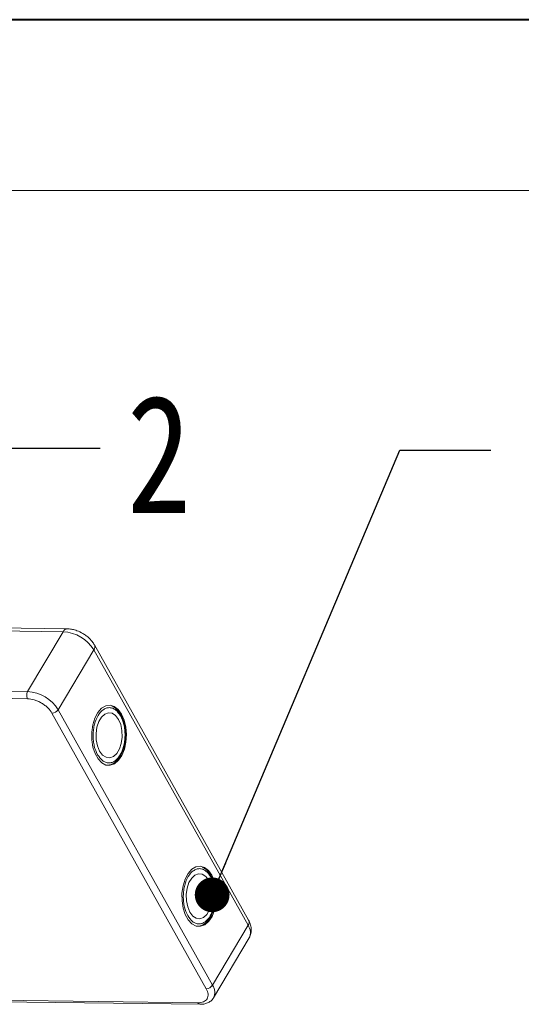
# Model space of a CAD drawing. Header units: millimetres. Extents: x -1637 to 445, y 81 to 1539.
# Tile 43 of 52: x -134 to -61, y 1397 to 1539. Entities that reach past the tile are written whole.
import ezdxf

# ---------------------------------------------------------------- set-up
doc = ezdxf.new("R2010")
doc.units = ezdxf.units.MM
doc.styles.get("Standard").update_dxf_attribs({"font": '仿宋_GB2312.ttf', "width": 0.8})
doc.dimstyles.new('ISO-25.1', dxfattribs={"dimtxt": 6, "dimasz": 5, "dimexe": 3.5, "dimexo": 0.625, "dimgap": 1.5, "dimtad": 1, "dimtoh": 1, "dimtxsty": 'Standard', "dimcen": 2.5, "dimadec": 0, "dimazin": 0, "dimtfac": 1, "dimtmove": 0, "dimatfit": 3, "dimfxl": 0, "dimarcsym": 0})

msp = doc.modelspace()

# ---------------------------------------------------------------- linework, layer by layer
at = {"color": 7, "lineweight": 40}
msp.add_line((425.677, 1539.123), (-1636.525, 1539.123), dxfattribs=at)
at = {"color": 7, "lineweight": 13}
msp.add_line((401.127, 1514.573), (-1513.775, 1514.573), dxfattribs=at)
at = {"color": 7, "linetype": 'Continuous', "lineweight": 15}
for p, q in [((-126.698, 1451.496), (-169.619, 1452.049)), ((-170.214, 1451.633), (-127.294, 1451.081)), ((-127.294, 1451.081), (-132.42, 1442.462)), ((-100.619, 1409.561), (-122.822, 1449.191)), ((-128.029, 1439.85), (-122.903, 1448.47)), ((-122.903, 1448.47), (-100.7, 1408.839)), ((-132.433, 1441.44), (-187.024, 1442.143)), ((-132.42, 1442.462), (-187.01, 1443.164)), ((-106.717, 1399.721), (-128.92, 1439.351)), ((-105.826, 1400.22), (-128.029, 1439.85)), ((-100.7, 1408.839), (-105.826, 1400.22)), ((-105.67, 1398.411), (-100.544, 1407.03)), ((-141.545, 1398.125), (-107.923, 1397.692)), ((-141.67, 1397.915), (-107.631, 1397.477))]:
    msp.add_line(p, q, dxfattribs=at)
at = {"color": 7, "linetype": 'Continuous', "lineweight": 15, "flags": 128}
for points in [[(-118.892, 1439.221), (-119.379, 1439.893), (-119.949, 1440.332), (-120.567, 1440.51), (-121.193, 1440.416), (-121.788, 1440.056), (-122.315, 1439.452), (-122.74, 1438.642), (-123.037, 1437.678), (-123.188, 1436.619), (-123.182, 1435.533), (-123.021, 1434.487), (-122.713, 1433.548), (-122.28, 1432.774), (-121.747, 1432.213), (-121.148, 1431.902), (-120.522, 1431.86), (-119.906, 1432.089), (-119.341, 1432.575), (-118.861, 1433.288), (-118.497, 1434.182), (-118.271, 1435.201), (-118.198, 1436.282), (-118.282, 1437.357), (-118.519, 1438.357), (-118.892, 1439.221)], [(-119.345, 1438.46), (-119.765, 1439.02), (-120.261, 1439.35), (-120.793, 1439.423), (-121.318, 1439.233), (-121.793, 1438.796), (-122.179, 1438.146), (-122.446, 1437.338), (-122.571, 1436.435), (-122.545, 1435.511), (-122.369, 1434.642), (-122.058, 1433.897), (-121.638, 1433.337), (-121.142, 1433.007), (-120.609, 1432.934), (-120.085, 1433.124), (-119.61, 1433.561), (-119.224, 1434.211), (-118.957, 1435.02), (-118.832, 1435.922), (-118.858, 1436.846), (-119.034, 1437.715), (-119.345, 1438.46)], [(-105.916, 1416.06), (-106.403, 1416.732), (-106.974, 1417.171), (-107.591, 1417.349), (-108.217, 1417.255), (-108.812, 1416.895), (-109.339, 1416.291), (-109.764, 1415.481), (-110.061, 1414.517), (-110.212, 1413.458), (-110.206, 1412.372), (-110.045, 1411.326), (-109.738, 1410.387), (-109.304, 1409.613), (-108.771, 1409.053), (-108.172, 1408.742), (-107.546, 1408.7), (-106.931, 1408.929), (-106.365, 1409.415), (-105.885, 1410.127), (-105.521, 1411.021), (-105.295, 1412.041), (-105.222, 1413.122), (-105.307, 1414.196), (-105.543, 1415.196), (-105.916, 1416.06)], [(-106.369, 1415.3), (-106.789, 1415.86), (-107.286, 1416.189), (-107.818, 1416.262), (-108.342, 1416.073), (-108.817, 1415.635), (-109.203, 1414.986), (-109.47, 1414.177), (-109.595, 1413.274), (-109.569, 1412.351), (-109.393, 1411.481), (-109.083, 1410.736), (-108.662, 1410.176), (-108.166, 1409.847), (-107.634, 1409.774), (-107.109, 1409.963), (-106.634, 1410.401), (-106.248, 1411.05), (-105.982, 1411.859), (-105.856, 1412.762), (-105.883, 1413.685), (-106.058, 1414.555), (-106.369, 1415.3)]]:
    msp.add_lwpolyline(points, dxfattribs=at)
at = {"color": 7, "linetype": 'Continuous', "lineweight": 15}
for centre, radius, start, end in [((-126.659, 1450.805), 0.692, 93.19393, 156.52428), ((-127.618, 1445.539), 5.552, 31.86538, 86.65442), ((-123.448, 1448.896), 0.692, 321.98731, 25.31936), ((-131.441, 1441.938), 1.11, 151.86538, 206.65442), ((-132.744, 1436.92), 5.552, 31.86538, 86.65442), ((-128.957, 1440.461), 1.11, 271.86957, 326.65022), ((-101.285, 1409.27), 0.727, 323.63456, 23.5651), ((-102.148, 1407.804), 1.781, 334.27323, 35.55874), ((-106.754, 1400.831), 1.11, 271.86957, 326.65022), ((-107.27, 1399.186), 1.776, 333.72412, 35.60878), ((-107.589, 1397.839), 0.365, 203.70372, 262.82856)]:
    msp.add_arc(centre, radius, start, end, dxfattribs=at)
for points, knots in [([(-124.474, 1450.825), (-124.752, 1450.973), (-125.14, 1451.178), (-125.738, 1451.368), (-126.201, 1451.474), (-126.544, 1451.484), (-126.697, 1451.488)], [0, 0, 0, 0, 0.3887075, 0.5419265, 0.7950985, 1, 1, 1, 1]), ([(-122.832, 1449.188), (-122.849, 1449.225), (-122.946, 1449.438), (-123.201, 1449.756), (-123.575, 1450.161), (-123.991, 1450.516), (-124.313, 1450.722), (-124.474, 1450.825)], [0, 0, 0, 0, 0.0548156, 0.3174904, 0.525899, 0.7640832, 1, 1, 1, 1]), ([(-128.92, 1439.351), (-129.097, 1439.61), (-129.369, 1440.009), (-129.931, 1440.493), (-130.421, 1440.826), (-130.948, 1441.097), (-131.641, 1441.361), (-132.121, 1441.409), (-132.433, 1441.44)], [0, 0, 0, 0, 0.23945684, 0.36836066, 0.5, 0.63163934, 0.76054316, 1, 1, 1, 1]), ([(-122.36, 1433.39), (-122.537, 1433.783), (-122.81, 1434.388), (-122.973, 1435.395), (-123.012, 1436.208), (-122.953, 1437.023), (-122.758, 1438.014), (-122.326, 1439.078), (-121.699, 1439.795), (-121.121, 1440.102), (-120.649, 1440.181), (-120.182, 1440.088), (-119.606, 1439.776), (-119.265, 1439.286), (-119.043, 1438.967)], [0, 0, 0, 0, 0.1197284, 0.1841803, 0.25, 0.3158197, 0.3802716, 0.5, 0.6197284, 0.6841803, 0.75, 0.8158197, 0.8802716, 1, 1, 1, 1]), ([(-118.977, 1439.042), (-119.013, 1439.115), (-119.14, 1439.376), (-119.421, 1439.743), (-119.819, 1440.139), (-120.13, 1440.298), (-120.288, 1440.379)], [0, 0, 0, 0, 0.1122743, 0.4005757, 0.6960422, 1, 1, 1, 1]), ([(-119.043, 1438.967), (-118.866, 1438.574), (-118.593, 1437.969), (-118.43, 1436.962), (-118.391, 1436.149), (-118.45, 1435.335), (-118.645, 1434.343), (-119.077, 1433.279), (-119.704, 1432.563), (-120.282, 1432.255), (-120.753, 1432.176), (-121.221, 1432.269), (-121.797, 1432.581), (-122.138, 1433.071), (-122.36, 1433.39)], [0, 0, 0, 0, 0.1197284, 0.1841803, 0.25, 0.3158197, 0.3802716, 0.5, 0.6197284, 0.6841803, 0.75, 0.8158197, 0.8802716, 1, 1, 1, 1]), ([(-118.341, 1436.148), (-118.35, 1436.484), (-118.361, 1436.955), (-118.469, 1437.621), (-118.6, 1438.155), (-118.774, 1438.664), (-118.92, 1438.937), (-118.977, 1439.042)], [0, 0, 0, 0, 0.3177593, 0.4453764, 0.6542516, 0.8661403, 1, 1, 1, 1]), ([(-120.736, 1431.895), (-120.681, 1431.898), (-120.43, 1431.913), (-120.015, 1432.142), (-119.539, 1432.538), (-119.124, 1433.087), (-118.807, 1433.711), (-118.591, 1434.342), (-118.455, 1434.925), (-118.365, 1435.515), (-118.349, 1435.935), (-118.341, 1436.148)], [0, 0, 0, 0, 0.0399521, 0.1815198, 0.3192018, 0.4487375, 0.5955864, 0.7080678, 0.7963288, 0.8969917, 1, 1, 1, 1]), ([(-109.384, 1410.229), (-109.562, 1410.623), (-109.834, 1411.228), (-109.997, 1412.235), (-110.037, 1413.048), (-109.977, 1413.862), (-109.782, 1414.853), (-109.35, 1415.917), (-108.723, 1416.634), (-108.145, 1416.941), (-107.674, 1417.02), (-107.206, 1416.927), (-106.63, 1416.616), (-106.289, 1416.125), (-106.067, 1415.807)], [0, 0, 0, 0, 0.1197284, 0.1841803, 0.25, 0.3158197, 0.3802716, 0.5, 0.6197284, 0.6841803, 0.75, 0.8158197, 0.8802716, 1, 1, 1, 1]), ([(-106.001, 1415.881), (-106.037, 1415.954), (-106.164, 1416.215), (-106.446, 1416.583), (-106.843, 1416.979), (-107.154, 1417.138), (-107.312, 1417.218)], [0, 0, 0, 0, 0.1122743, 0.4005757, 0.6960422, 1, 1, 1, 1]), ([(-106.067, 1415.807), (-105.89, 1415.413), (-105.617, 1414.808), (-105.454, 1413.801), (-105.415, 1412.988), (-105.475, 1412.174), (-105.669, 1411.183), (-106.101, 1410.119), (-106.728, 1409.402), (-107.306, 1409.095), (-107.778, 1409.016), (-108.245, 1409.109), (-108.822, 1409.42), (-109.163, 1409.911), (-109.384, 1410.229)], [0, 0, 0, 0, 0.1197284, 0.1841803, 0.25, 0.3158197, 0.3802716, 0.5, 0.6197284, 0.6841803, 0.75, 0.8158197, 0.8802716, 1, 1, 1, 1]), ([(-105.365, 1412.988), (-105.374, 1413.324), (-105.386, 1413.795), (-105.494, 1414.46), (-105.624, 1414.994), (-105.798, 1415.504), (-105.944, 1415.776), (-106.001, 1415.881)], [0, 0, 0, 0, 0.3177593, 0.4453764, 0.6542516, 0.8661403, 1, 1, 1, 1]), ([(-107.761, 1408.734), (-107.705, 1408.738), (-107.454, 1408.753), (-107.04, 1408.981), (-106.563, 1409.377), (-106.148, 1409.926), (-105.831, 1410.551), (-105.616, 1411.181), (-105.479, 1411.765), (-105.389, 1412.354), (-105.373, 1412.775), (-105.365, 1412.988)], [0, 0, 0, 0, 0.0399521, 0.1815198, 0.3192018, 0.4487375, 0.5955864, 0.7080678, 0.7963288, 0.8969917, 1, 1, 1, 1]), ([(-100.541, 1407.039), (-100.441, 1407.25), (-100.243, 1407.669), (-100.215, 1408.373), (-100.34, 1409.011), (-100.541, 1409.39), (-100.629, 1409.558)], [0, 0, 0, 0, 0.2632471, 0.5220913, 0.7895242, 1, 1, 1, 1]), ([(-107.923, 1397.692), (-107.642, 1397.716), (-107.209, 1397.752), (-106.804, 1398.002), (-106.575, 1398.263), (-106.455, 1398.589), (-106.429, 1399.064), (-106.604, 1399.462), (-106.717, 1399.721)], [0, 0, 0, 0, 0.2394568, 0.3683607, 0.5, 0.6316393, 0.7605432, 1, 1, 1, 1]), ([(-107.634, 1397.485), (-107.487, 1397.485), (-107.148, 1397.486), (-106.652, 1397.606), (-106.17, 1397.853), (-105.829, 1398.131), (-105.725, 1398.353), (-105.698, 1398.409)], [0, 0, 0, 0, 0.18078774, 0.41872236, 0.66287196, 0.91562272, 1, 1, 1, 1])]:
    msp.add_open_spline(points, degree=3, knots=knots, dxfattribs=at)

# ---------------------------------------------------------------- texts
at = {"color": 5, "lineweight": 9, "insert": (-118.149, 1485.11), "char_height": 16.97, "width": 2.54554, "attachment_point": 1}
msp.add_mtext('2', dxfattribs=at)

# ---------------------------------------------------------------- leaders
at = {"color": 5, "lineweight": 9}
for points in [[(-154.531, 1431.28), (-135.046, 1477.473), (-121.968, 1477.473)], [(-105.869, 1413.223), (-78.842, 1477.185), (-65.764, 1477.185)]]:
    msp.add_leader(points, dimstyle='ISO-25.1', override={"dimgap": 1.5, "dimtad": 0, "dimldrblk": 'Dot'}, dxfattribs=at)

doc.saveas('drawing.dxf')
